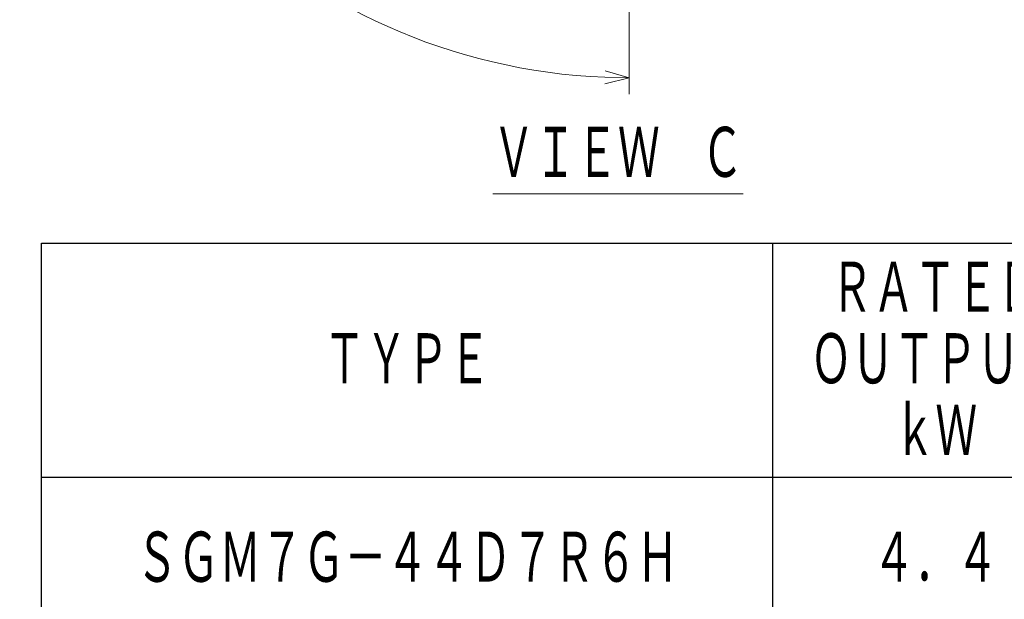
# Model space of a CAD drawing. Header units: millimetres. Extents: x 0 to 1300, y 0 to 891.
# Tile 6 of 132: x 491 to 673, y 98 to 204. Entities that reach past the tile are written whole.
import ezdxf

# ---------------------------------------------------------------- set-up
doc = ezdxf.new("R2010")
doc.units = ezdxf.units.MM
doc.header["$LTSCALE"] = 0.545669
doc.layers.add('NoLayerName_001', color=7, linetype='Continuous')
doc.styles.get("Standard").update_dxf_attribs({"font": 'txt', "bigfont": 'extfont2'})
doc.dimstyles.get("Standard").update_dxf_attribs({"dimtxt": 2.5, "dimasz": 2.5, "dimexe": 1, "dimexo": 1, "dimtad": 1, "dimdec": 3, "dimzin": 0, "dimdsep": 46, "dimtxsty": 'Standard', "dimcen": 2.5, "dimadec": 3, "dimazin": 0, "dimtfac": 0.75, "dimtdec": 3, "dimtmove": 0, "dimatfit": 3, "dimfxl": 1, "dimarcsym": 0})

# ---------------------------------------------------------------- blocks, each defined once
blk = doc.blocks.new('_OPEN30')
at = {"color": 0, "linetype": 'ByBlock', "lineweight": -2}
for p, q in [((-1, 0.267949), (0, 0)), ((0, 0), (-1, -0.267949)), ((0, 0), (-1, 0))]:
    blk.add_line(p, q, dxfattribs=at)
blk = doc.blocks.new('*D140')
at = {"layer": 'Defpoints', "color": 0}
for p in [(536.5, 303.22), (536.6, 303.22), (603.5, 260.39), (603.5, 260.29), (548.75, 208.38)]:
    blk.add_point(p, dxfattribs=at)
at = {"layer": 'NoLayerName_001', "color": 0, "linetype": 'Continuous', "lineweight": 13}
for p, q in [((533.5, 303.22), (490.99, 303.22)), ((603.5, 257.29), (603.5, 190.71))]:
    blk.add_line(p, q, dxfattribs=at)
blk.add_arc((603.5, 303.22), 109.51, 182.3545, 267.6455, dxfattribs=at)
at = {"layer": 'NoLayerName_001', "color": 0, "lineweight": 13, "xscale": 4.5, "yscale": 4.5, "zscale": 4.5}
for p, rotation in [((493.99, 303.22), 91.17725752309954), ((603.5, 193.71), 358.8227424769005)]:
    blk.add_blockref('_OPEN30', p, dxfattribs=dict(at, rotation=rotation))
at = {"layer": 'NoLayerName_001', "color": 0, "lineweight": 13, "insert": (518.35, 247.81), "char_height": 9.6, "attachment_point": 5, "rotation": 303.0533}
blk.add_mtext('\\W0.8594;90%%d', dxfattribs=at)

msp = doc.modelspace()

# ---------------------------------------------------------------- linework, layer by layer
at = {"layer": 'NoLayerName_001', "color": 7, "linetype": 'Continuous', "lineweight": 25}
for p, q in [((495, 163.2), (1230, 163.2)), ((495, 90), (495, 163.2)), ((630, 90), (630, 163.2)), ((1230, 120), (495, 120))]:
    msp.add_line(p, q, dxfattribs=at)

# ---------------------------------------------------------------- texts
at = {"layer": 'NoLayerName_001', "color": 3, "lineweight": 13, "insert": (578.3047, 174.4242), "char_height": 10.5, "attachment_point": 7}
msp.add_mtext('\\A1;\\W0.6667;\\LＶＩＥＷ\u3000Ｃ\\l', dxfattribs=at)
at = {"layer": 'NoLayerName_001', "color": 7, "lineweight": 13, "char_height": 10.5, "attachment_point": 5}
for s, insert in [('\\A1;\\W0.6667;ＲＡＴＥＤ', (660, 154.8)), ('\\A1;\\W0.6667;ＴＹＰＥ', (562.5, 141.6)), ('\\A1;\\W0.6667;ＯＵＴＰＵＴ', (660, 141.6)), ('\\A1;\\W0.6667;ｋＷ', (660, 128.4)), ('\\A1;\\W0.6667;ＳＧＭ７Ｇ－４４Ｄ７Ｒ６Ｈ', (562.5, 105)), ('\\A1;\\W0.6667;４．４', (660, 105))]:
    msp.add_mtext(s, dxfattribs=dict(at, insert=insert))

# ---------------------------------------------------------------- dimensions: what is measured, and where the dimension line sits
at = {"layer": 'NoLayerName_001', "color": 3, "linetype": 'Continuous', "lineweight": 13}
dim = msp.add_angular_dim_2l(base=(548.7484, 208.383), line1=((603.5047, 260.2928), (603.5047, 260.3928)), line2=((536.5047, 303.2238), (536.6047, 303.2238)), text='\\W0.8594;<>', dimstyle='Standard', override={"dimtxt": 9.6, "dimasz": 4.5, "dimexe": 3, "dimexo": 3, "dimgap": 3, "dimblk": 'OPEN30', "dimclrd": 0, "dimclre": 0, "dimclrt": 0, "dimazin": 2, "dimtp": 0, "dimtm": 0, "dimlwd": 13, "dimlwe": 13}, dxfattribs=at)
dim.commit()
dim.dimension.update_dxf_attribs({"geometry": '*D140', "text_midpoint": (511.7152, 243.4934), "dimtype": 162})

doc.saveas('drawing.dxf')
